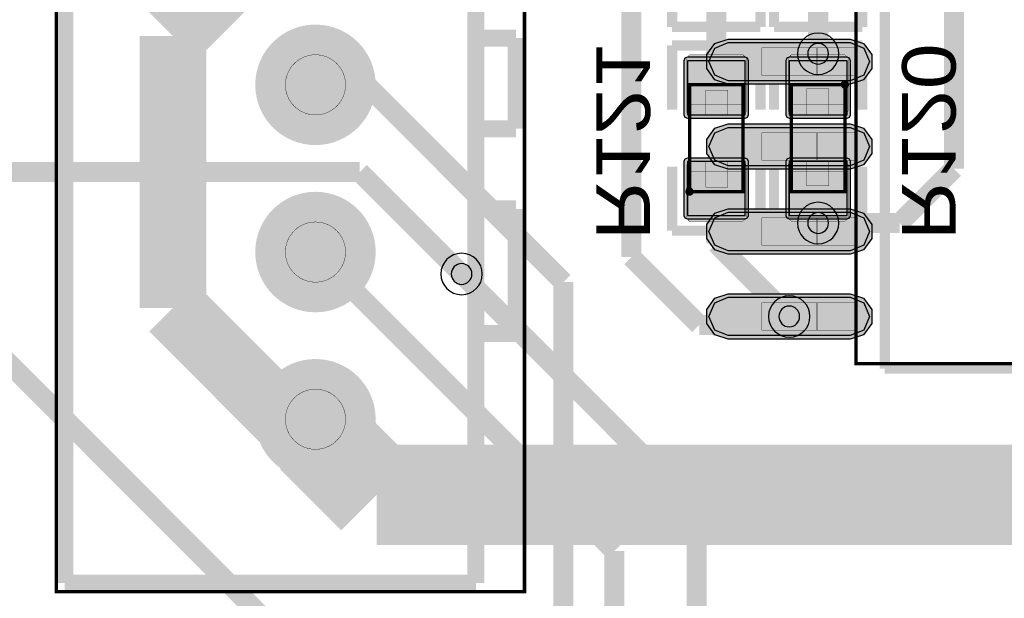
# Model space of a CAD drawing. Header units: millimetres. Extents: x -8 to 125, y -6 to 113.
# Tile 62 of 142: x 8 to 23, y 58 to 67. Entities that reach past the tile are written whole.
import ezdxf
from ezdxf.enums import TextEntityAlignment as Align

# ---------------------------------------------------------------- set-up
doc = ezdxf.new("R2010")
doc.units = ezdxf.units.MM
for name, color, linetype, true_color in [('Bottom Layer', 7, 'Continuous', 0x0000ff), ('Bottom Paste Mask Layer', 7, 'Continuous', 0x800000), ('Bottom Silkscreen Layer', 7, 'Continuous', 0x66cc33), ('Bottom Solder Mask Layer', 7, 'Continuous', 0xaa00ff), ('Component Marking Layer', 7, 'Continuous', 0x66ffcc), ('Component Shape Layer', 7, 'Continuous', 0x00cccc), ('Hole Layer', 7, 'Continuous', 0x222222), ('Inner2', 7, 'Continuous', 0x008000), ('Multi-Layer', 7, 'Continuous', 0xc0c0c0), ('Pin Floating Layer', 7, 'Continuous', 0xff99ff), ('Pin Soldering Layer', 7, 'Continuous', 0xcc9999), ('Top Layer', 7, 'Continuous', 0xff0000), ('Top Paste Mask Layer', 7, 'Continuous', 0x808080), ('Top Silkscreen Layer', 7, 'Continuous', 0xffcc00), ('Top Solder Mask Layer', 7, 'Continuous', 0x800080)]:
    doc.layers.add(name, color=color, linetype=linetype, true_color=true_color)
doc.styles.get("Standard").update_dxf_attribs({"font": 'arial.ttf'})

msp = doc.modelspace()

# ---------------------------------------------------------------- hatches: boundary and pattern name
at = {"layer": 'Bottom Layer'}
for points in [[(11.696, 66.074, 1), (13.396, 66.074, 1)], [(18.11, 65.628), (18.974, 65.628), (18.974, 66.435), (18.11, 66.435)], [(20.498, 66.435), (19.634, 66.435), (19.634, 65.628), (20.498, 65.628)], [(18.11, 64.122), (18.974, 64.122), (18.974, 64.928), (18.11, 64.928)], [(20.498, 64.928), (19.634, 64.928), (19.634, 64.122), (20.498, 64.122)], [(11.696, 63.574, 1), (13.396, 63.574, 1)], [(11.696, 61.074, 1), (13.396, 61.074, 1)]]:
    msp.add_hatch(color=256, dxfattribs=at).paths.add_polyline_path(points)
at = {"layer": 'Bottom Paste Mask Layer'}
for points in [[(18.992, 66.473), (18.992, 65.673), (18.942, 65.623), (18.714, 65.623), (18.714, 65.993), (18.384, 65.993), (18.384, 65.623), (18.142, 65.623), (18.092, 65.673), (18.092, 66.473), (18.142, 66.523), (18.942, 66.523)], [(19.666, 65.633), (19.894, 65.633), (19.894, 66.013), (20.224, 66.013), (20.224, 65.633), (20.466, 65.633), (20.516, 65.683), (20.516, 66.473), (20.466, 66.523), (19.666, 66.523), (19.616, 66.473), (19.616, 65.683)], [(18.942, 64.923), (18.714, 64.923), (18.714, 64.543), (18.384, 64.543), (18.384, 64.923), (18.142, 64.923), (18.092, 64.873), (18.092, 64.083), (18.142, 64.033), (18.942, 64.033), (18.992, 64.083), (18.992, 64.873)], [(19.616, 64.083), (19.616, 64.883), (19.666, 64.933), (19.894, 64.933), (19.894, 64.563), (20.224, 64.563), (20.224, 64.933), (20.466, 64.933), (20.516, 64.883), (20.516, 64.083), (20.466, 64.033), (19.666, 64.033)]]:
    msp.add_hatch(color=256, dxfattribs=at).paths.add_polyline_path(points)
at = {"layer": 'Bottom Solder Mask Layer'}
for points in [[(18.11, 65.577), (18.974, 65.577), (19.01, 65.592), (19.025, 65.628), (19.025, 66.435), (19.01, 66.471), (18.974, 66.486), (18.11, 66.486), (18.074, 66.471), (18.059, 66.435), (18.059, 65.628), (18.074, 65.592)], [(20.498, 66.486), (19.634, 66.486), (19.598, 66.471), (19.583, 66.435), (19.583, 65.628), (19.598, 65.592), (19.634, 65.577), (20.498, 65.577), (20.534, 65.592), (20.549, 65.628), (20.549, 66.435), (20.534, 66.471)], [(18.11, 64.071), (18.974, 64.071), (19.01, 64.086), (19.025, 64.122), (19.025, 64.928), (19.01, 64.964), (18.974, 64.979), (18.11, 64.979), (18.074, 64.964), (18.059, 64.928), (18.059, 64.122), (18.074, 64.086)], [(20.498, 64.979), (19.634, 64.979), (19.598, 64.964), (19.583, 64.928), (19.583, 64.122), (19.598, 64.086), (19.634, 64.071), (20.498, 64.071), (20.534, 64.086), (20.549, 64.122), (20.549, 64.928), (20.534, 64.964)]]:
    msp.add_hatch(color=256, dxfattribs=at).paths.add_polyline_path(points)
at = {"layer": 'Component Marking Layer'}
for points in [[(20.406, 66.078, 1), (20.526, 66.078, 1)], [(18.082, 64.478, 1), (18.202, 64.478, 1)]]:
    msp.add_hatch(color=256, dxfattribs=at).paths.add_polyline_path(points)
at = {"layer": 'Hole Layer'}
for points in [[(11.996, 66.074, 1), (13.096, 66.074, 1)], [(11.996, 63.574, 1), (13.096, 63.574, 1)], [(11.996, 61.074, 1), (13.096, 61.074, 1)]]:
    msp.add_hatch(color=256, dxfattribs=at).paths.add_polyline_path(points)
at = {"layer": 'Multi-Layer'}
for points in [[(11.696, 66.074, 1), (13.396, 66.074, 1)], [(11.696, 66.074, 1), (13.396, 66.074, 1)], [(11.696, 66.074, 1), (13.396, 66.074, 1)], [(11.696, 63.574, 1), (13.396, 63.574, 1)], [(11.696, 63.574, 1), (13.396, 63.574, 1)], [(11.696, 63.574, 1), (13.396, 63.574, 1)], [(11.696, 61.074, 1), (13.396, 61.074, 1)], [(11.696, 61.074, 1), (13.396, 61.074, 1)], [(11.696, 61.074, 1), (13.396, 61.074, 1)]]:
    msp.add_hatch(color=256, dxfattribs=at).paths.add_polyline_path(points)
at = {"layer": 'Pin Floating Layer'}
for points in [[(20.047, 66.216), (20.644, 66.216), (20.644, 66.626), (20.047, 66.626)], [(20.047, 64.946), (20.644, 64.946), (20.644, 65.356), (20.047, 65.356)], [(20.047, 63.676), (20.644, 63.676), (20.644, 64.086), (20.047, 64.086)], [(20.047, 62.406), (20.644, 62.406), (20.644, 62.816), (20.047, 62.816)]]:
    msp.add_hatch(color=256, dxfattribs=at).paths.add_polyline_path(points)
at = {"layer": 'Pin Soldering Layer'}
for points in [[(19.222, 66.216), (20.057, 66.216), (20.057, 66.626), (19.222, 66.626)], [(12.096, 66.074, 1), (12.996, 66.074, 1)], [(18.142, 66.078), (18.942, 66.078), (18.942, 65.778), (18.142, 65.778)], [(20.466, 66.078), (19.666, 66.078), (19.666, 65.778), (20.466, 65.778)], [(19.222, 64.946), (20.057, 64.946), (20.057, 65.356), (19.222, 65.356)], [(18.142, 64.478), (18.942, 64.478), (18.942, 64.778), (18.142, 64.778)], [(20.466, 64.478), (19.666, 64.478), (19.666, 64.778), (20.466, 64.778)], [(19.222, 63.676), (20.057, 63.676), (20.057, 64.086), (19.222, 64.086)], [(12.096, 63.574, 1), (12.996, 63.574, 1)], [(19.222, 62.406), (20.057, 62.406), (20.057, 62.816), (19.222, 62.816)], [(12.096, 61.074, 1), (12.996, 61.074, 1)]]:
    msp.add_hatch(color=256, dxfattribs=at).paths.add_polyline_path(points)
at = {"layer": 'Top Layer'}
for points in [[(11.696, 66.074, 1), (13.396, 66.074, 1)], [(20.547, 66.708), (20.75, 66.624), (20.834, 66.421), (20.75, 66.218), (20.547, 66.134), (18.72, 66.134), (18.518, 66.218), (18.433, 66.421), (18.518, 66.624), (18.72, 66.708)], [(20.547, 65.438), (20.75, 65.354), (20.834, 65.151), (20.75, 64.948), (20.547, 64.864), (18.72, 64.864), (18.518, 64.948), (18.433, 65.151), (18.518, 65.354), (18.72, 65.438)], [(11.696, 63.574, 1), (13.396, 63.574, 1)], [(20.547, 64.168), (20.75, 64.084), (20.834, 63.881), (20.75, 63.678), (20.547, 63.594), (18.72, 63.594), (18.518, 63.678), (18.433, 63.881), (18.518, 64.084), (18.72, 64.168)], [(20.547, 62.898), (20.75, 62.814), (20.834, 62.611), (20.75, 62.408), (20.547, 62.324), (18.72, 62.324), (18.518, 62.408), (18.433, 62.611), (18.518, 62.814), (18.72, 62.898)], [(11.696, 61.074, 1), (13.396, 61.074, 1)]]:
    msp.add_hatch(color=256, dxfattribs=at).paths.add_polyline_path(points)
at = {"layer": 'Top Paste Mask Layer'}
for points in [[(11.696, 66.074, 1), (13.396, 66.074, 1)], [(20.547, 66.708), (20.75, 66.624), (20.834, 66.421), (20.75, 66.218), (20.547, 66.134), (18.72, 66.134), (18.518, 66.218), (18.433, 66.421), (18.518, 66.624), (18.72, 66.708)], [(20.547, 65.438), (20.75, 65.354), (20.834, 65.151), (20.75, 64.948), (20.547, 64.864), (18.72, 64.864), (18.518, 64.948), (18.433, 65.151), (18.518, 65.354), (18.72, 65.438)], [(11.696, 63.574, 1), (13.396, 63.574, 1)], [(20.547, 64.168), (20.75, 64.084), (20.834, 63.881), (20.75, 63.678), (20.547, 63.594), (18.72, 63.594), (18.518, 63.678), (18.433, 63.881), (18.518, 64.084), (18.72, 64.168)], [(20.547, 62.898), (20.75, 62.814), (20.834, 62.611), (20.75, 62.408), (20.547, 62.324), (18.72, 62.324), (18.518, 62.408), (18.433, 62.611), (18.518, 62.814), (18.72, 62.898)], [(11.696, 61.074, 1), (13.396, 61.074, 1)]]:
    msp.add_hatch(color=256, dxfattribs=at).paths.add_polyline_path(points)
at = {"layer": 'Top Solder Mask Layer'}
for points in [[(11.645, 66.074, 1), (13.447, 66.074, 1)], [(20.547, 66.759), (20.746, 66.694), (20.868, 66.526), (20.868, 66.317), (20.746, 66.148), (20.547, 66.083), (18.72, 66.083), (18.522, 66.148), (18.399, 66.317), (18.399, 66.526), (18.522, 66.694), (18.72, 66.759)], [(20.547, 65.489), (20.746, 65.424), (20.868, 65.256), (20.868, 65.047), (20.746, 64.878), (20.547, 64.813), (18.72, 64.813), (18.522, 64.878), (18.399, 65.047), (18.399, 65.256), (18.522, 65.424), (18.72, 65.489)], [(11.645, 63.574, 1), (13.447, 63.574, 1)], [(20.547, 64.219), (20.746, 64.154), (20.868, 63.986), (20.868, 63.777), (20.746, 63.608), (20.547, 63.543), (18.72, 63.543), (18.522, 63.608), (18.399, 63.777), (18.399, 63.986), (18.522, 64.154), (18.72, 64.219)], [(20.547, 62.949), (20.746, 62.884), (20.868, 62.716), (20.868, 62.507), (20.746, 62.338), (20.547, 62.273), (18.72, 62.273), (18.522, 62.338), (18.399, 62.507), (18.399, 62.716), (18.522, 62.884), (18.72, 62.949)], [(11.645, 61.074, 1), (13.447, 61.074, 1)]]:
    msp.add_hatch(color=256, dxfattribs=at).paths.add_polyline_path(points)

# ---------------------------------------------------------------- linework, layer by layer
at = {"layer": 'Bottom Layer'}
for points, const_width in [([(10.414, 66.802), (12.186, 68.574)], 1), ([(18.542, 67.573), (18.542, 66.031)], 0.3), ([(20.066, 67.573), (20.066, 66.539)], 0.3), ([(10.414, 62.738), (10.414, 66.802)], 1), ([(20.066, 66.539), (20.066, 66.031)], 0.3), ([(18.542, 64.525), (18.542, 63.703)], 0.3), ([(20.066, 64.525), (20.066, 64.008)], 0.3), ([(18.542, 63.703), (19.634, 62.611)], 0.3), ([(12.546, 63.574), (17.018, 59.102)], 0.3), ([(14.732, 63.246), (18.25, 59.728)], 0.3), ([(12.078, 61.074), (10.414, 62.738)], 1), ([(12.546, 61.074), (12.078, 61.074)], 1), ([(18.25, 59.728), (18.25, 57.15)], 0.3), ([(17.018, 59.102), (17.018, 56.867)], 0.3)]:
    msp.add_lwpolyline(points, dxfattribs=dict(at, const_width=const_width))
for points in [[(18.11, 65.628), (18.974, 65.628), (18.974, 66.435), (18.11, 66.435)], [(20.498, 66.435), (19.634, 66.435), (19.634, 65.628), (20.498, 65.628)], [(18.11, 64.122), (18.974, 64.122), (18.974, 64.928), (18.11, 64.928)], [(20.498, 64.928), (19.634, 64.928), (19.634, 64.122), (20.498, 64.122)]]:
    msp.add_lwpolyline(points, close=True, dxfattribs=at)
at = {"layer": 'Bottom Paste Mask Layer', "const_width": 0.00508}
for points in [[(18.992, 66.473), (18.992, 65.673), (18.942, 65.623), (18.714, 65.623), (18.714, 65.993), (18.384, 65.993), (18.384, 65.623), (18.142, 65.623), (18.092, 65.673), (18.092, 66.473), (18.142, 66.523), (18.942, 66.523)], [(18.992, 66.473), (18.992, 65.673), (18.942, 65.623), (18.714, 65.623), (18.714, 65.993), (18.384, 65.993), (18.384, 65.623), (18.142, 65.623), (18.092, 65.673), (18.092, 66.473), (18.142, 66.523), (18.942, 66.523)], [(19.666, 65.633), (19.894, 65.633), (19.894, 66.013), (20.224, 66.013), (20.224, 65.633), (20.466, 65.633), (20.516, 65.683), (20.516, 66.473), (20.466, 66.523), (19.666, 66.523), (19.616, 66.473), (19.616, 65.683)], [(19.666, 65.633), (19.894, 65.633), (19.894, 66.013), (20.224, 66.013), (20.224, 65.633), (20.466, 65.633), (20.516, 65.683), (20.516, 66.473), (20.466, 66.523), (19.666, 66.523), (19.616, 66.473), (19.616, 65.683)], [(18.942, 64.923), (18.714, 64.923), (18.714, 64.543), (18.384, 64.543), (18.384, 64.923), (18.142, 64.923), (18.092, 64.873), (18.092, 64.083), (18.142, 64.033), (18.942, 64.033), (18.992, 64.083), (18.992, 64.873)], [(18.942, 64.923), (18.714, 64.923), (18.714, 64.543), (18.384, 64.543), (18.384, 64.923), (18.142, 64.923), (18.092, 64.873), (18.092, 64.083), (18.142, 64.033), (18.942, 64.033), (18.992, 64.083), (18.992, 64.873)], [(19.616, 64.083), (19.616, 64.883), (19.666, 64.933), (19.894, 64.933), (19.894, 64.563), (20.224, 64.563), (20.224, 64.933), (20.466, 64.933), (20.516, 64.883), (20.516, 64.083), (20.466, 64.033), (19.666, 64.033)], [(19.616, 64.083), (19.616, 64.883), (19.666, 64.933), (19.894, 64.933), (19.894, 64.563), (20.224, 64.563), (20.224, 64.933), (20.466, 64.933), (20.516, 64.883), (20.516, 64.083), (20.466, 64.033), (19.666, 64.033)]]:
    msp.add_lwpolyline(points, close=True, dxfattribs=at)
at = {"layer": 'Bottom Silkscreen Layer', "const_width": 0.152}
for points in [[(17.881, 67.9), (17.881, 66.941)], [(17.881, 67.9), (17.881, 66.941)], [(19.203, 66.941), (19.203, 67.9)], [(19.203, 66.941), (19.203, 67.9)], [(19.405, 67.9), (19.405, 66.941)], [(19.405, 67.9), (19.405, 66.941)], [(20.727, 66.941), (20.727, 67.9)], [(20.727, 66.941), (20.727, 67.9)], [(17.881, 66.941), (19.203, 66.941)], [(17.881, 66.941), (19.203, 66.941)], [(19.405, 66.941), (20.727, 66.941)], [(19.405, 66.941), (20.727, 66.941)], [(17.881, 65.704), (17.881, 66.663)], [(17.881, 66.663), (19.203, 66.663)], [(17.881, 65.704), (17.881, 66.663)], [(17.881, 66.663), (19.203, 66.663)], [(19.203, 66.663), (19.203, 65.704)], [(19.203, 66.663), (19.203, 65.704)], [(20.727, 66.663), (19.405, 66.663)], [(19.405, 66.663), (19.405, 65.704)], [(20.727, 66.663), (19.405, 66.663)], [(19.405, 66.663), (19.405, 65.704)], [(20.727, 65.704), (20.727, 66.663)], [(20.727, 65.704), (20.727, 66.663)], [(17.881, 64.852), (17.881, 63.893)], [(17.881, 64.852), (17.881, 63.893)], [(19.203, 63.893), (19.203, 64.852)], [(19.203, 63.893), (19.203, 64.852)], [(19.405, 63.893), (19.405, 64.852)], [(19.405, 63.893), (19.405, 64.852)], [(20.727, 64.852), (20.727, 63.893)], [(20.727, 64.852), (20.727, 63.893)], [(17.881, 63.893), (19.203, 63.893)], [(17.881, 63.893), (19.203, 63.893)], [(20.727, 63.893), (19.405, 63.893)], [(20.727, 63.893), (19.405, 63.893)]]:
    msp.add_lwpolyline(points, dxfattribs=at)
at = {"layer": 'Bottom Solder Mask Layer'}
for points in [[(18.11, 65.577), (18.974, 65.577), (19.01, 65.592), (19.025, 65.628), (19.025, 66.435), (19.01, 66.471), (18.974, 66.486), (18.11, 66.486), (18.074, 66.471), (18.059, 66.435), (18.059, 65.628), (18.074, 65.592)], [(20.498, 66.486), (19.634, 66.486), (19.598, 66.471), (19.583, 66.435), (19.583, 65.628), (19.598, 65.592), (19.634, 65.577), (20.498, 65.577), (20.534, 65.592), (20.549, 65.628), (20.549, 66.435), (20.534, 66.471)], [(18.11, 64.071), (18.974, 64.071), (19.01, 64.086), (19.025, 64.122), (19.025, 64.928), (19.01, 64.964), (18.974, 64.979), (18.11, 64.979), (18.074, 64.964), (18.059, 64.928), (18.059, 64.122), (18.074, 64.086)], [(20.498, 64.979), (19.634, 64.979), (19.598, 64.964), (19.583, 64.928), (19.583, 64.122), (19.598, 64.086), (19.634, 64.071), (20.498, 64.071), (20.534, 64.086), (20.549, 64.122), (20.549, 64.928), (20.534, 64.964)]]:
    msp.add_lwpolyline(points, close=True, dxfattribs=at)
at = {"layer": 'Component Marking Layer', "const_width": 0.00508}
for points in [[(20.406, 66.078, 1), (20.526, 66.078, 1)], [(18.082, 64.478, 1), (18.202, 64.478, 1)]]:
    msp.add_lwpolyline(points, format="xyb", close=True, dxfattribs=at)
at = {"layer": 'Component Shape Layer', "const_width": 0.0508}
for points in [[(15.673, 73.651), (15.673, 58.497), (8.669, 58.497), (8.669, 73.651)], [(15.673, 73.651), (15.673, 58.497), (8.669, 58.497), (8.669, 73.651)], [(28.134, 61.906), (20.634, 61.906), (20.634, 72.206), (28.134, 72.206)], [(28.134, 61.906), (20.634, 61.906), (20.634, 72.206), (28.134, 72.206)], [(18.142, 64.478), (18.942, 64.478), (18.942, 66.078), (18.142, 66.078)], [(18.142, 64.478), (18.942, 64.478), (18.942, 66.078), (18.142, 66.078)], [(20.466, 66.078), (19.666, 66.078), (19.666, 64.478), (20.466, 64.478)], [(20.466, 66.078), (19.666, 66.078), (19.666, 64.478), (20.466, 64.478)]]:
    msp.add_lwpolyline(points, close=True, dxfattribs=at)
at = {"layer": 'Hole Layer'}
for points in [[(19.911, 66.539, 1), (20.221, 66.539, 1)], [(19.911, 64.008, 1), (20.221, 64.008, 1)], [(19.479, 62.611, 1), (19.789, 62.611, 1)]]:
    msp.add_lwpolyline(points, format="xyb", close=True, dxfattribs=at)
msp.add_lwpolyline([(14.577, 63.246, 1), (14.887, 63.246), (14.887, 63.246, 1), (14.577, 63.246)], format="xyb", dxfattribs=at)
at = {"layer": 'Inner2'}
for points, const_width in [([(3.833, 66.037), (11.958, 57.912)], 0.3), ([(12.546, 61.074), (12.546, 60.86)], 1.5), ([(12.546, 60.86), (13.462, 59.944)], 1.5), ([(13.462, 59.944), (30.55, 59.944)], 1.5)]:
    msp.add_lwpolyline(points, dxfattribs=dict(at, const_width=const_width))
at = {"layer": 'Multi-Layer'}
for points in [[(19.756, 66.539, 1), (20.376, 66.539, 1)], [(19.756, 64.008, 1), (20.376, 64.008, 1)], [(19.324, 62.611, 1), (19.944, 62.611, 1)]]:
    msp.add_lwpolyline(points, format="xyb", close=True, dxfattribs=at)
msp.add_lwpolyline([(14.422, 63.246, 1), (15.042, 63.246), (15.042, 63.246, 1), (14.422, 63.246)], format="xyb", dxfattribs=at)
at = {"layer": 'Pin Floating Layer', "const_width": 0.00508}
for points in [[(20.047, 66.216), (20.644, 66.216), (20.644, 66.626), (20.047, 66.626)], [(20.047, 66.216), (20.644, 66.216), (20.644, 66.626), (20.047, 66.626)], [(20.047, 64.946), (20.644, 64.946), (20.644, 65.356), (20.047, 65.356)], [(20.047, 64.946), (20.644, 64.946), (20.644, 65.356), (20.047, 65.356)], [(20.047, 63.676), (20.644, 63.676), (20.644, 64.086), (20.047, 64.086)], [(20.047, 63.676), (20.644, 63.676), (20.644, 64.086), (20.047, 64.086)], [(20.047, 62.406), (20.644, 62.406), (20.644, 62.816), (20.047, 62.816)], [(20.047, 62.406), (20.644, 62.406), (20.644, 62.816), (20.047, 62.816)]]:
    msp.add_lwpolyline(points, close=True, dxfattribs=at)
at = {"layer": 'Pin Soldering Layer', "const_width": 0.00508}
for points in [[(19.222, 66.216), (20.057, 66.216), (20.057, 66.626), (19.222, 66.626)], [(19.222, 66.216), (20.057, 66.216), (20.057, 66.626), (19.222, 66.626)], [(18.142, 66.078), (18.942, 66.078), (18.942, 65.778), (18.142, 65.778)], [(18.142, 66.078), (18.942, 66.078), (18.942, 65.778), (18.142, 65.778)], [(20.466, 66.078), (19.666, 66.078), (19.666, 65.778), (20.466, 65.778)], [(20.466, 66.078), (19.666, 66.078), (19.666, 65.778), (20.466, 65.778)], [(19.222, 64.946), (20.057, 64.946), (20.057, 65.356), (19.222, 65.356)], [(19.222, 64.946), (20.057, 64.946), (20.057, 65.356), (19.222, 65.356)], [(18.142, 64.478), (18.942, 64.478), (18.942, 64.778), (18.142, 64.778)], [(18.142, 64.478), (18.942, 64.478), (18.942, 64.778), (18.142, 64.778)], [(20.466, 64.478), (19.666, 64.478), (19.666, 64.778), (20.466, 64.778)], [(20.466, 64.478), (19.666, 64.478), (19.666, 64.778), (20.466, 64.778)], [(19.222, 63.676), (20.057, 63.676), (20.057, 64.086), (19.222, 64.086)], [(19.222, 63.676), (20.057, 63.676), (20.057, 64.086), (19.222, 64.086)], [(19.222, 62.406), (20.057, 62.406), (20.057, 62.816), (19.222, 62.816)], [(19.222, 62.406), (20.057, 62.406), (20.057, 62.816), (19.222, 62.816)]]:
    msp.add_lwpolyline(points, close=True, dxfattribs=at)
for points in [[(12.096, 66.074, 1), (12.996, 66.074, 1)], [(12.096, 63.574, 1), (12.996, 63.574, 1)], [(12.096, 61.074, 1), (12.996, 61.074, 1)]]:
    msp.add_lwpolyline(points, format="xyb", close=True, dxfattribs=at)
at = {"layer": 'Top Layer', "const_width": 0.3}
for points in [[(22.098, 64.821), (22.098, 70.358)], [(17.272, 68.834), (17.272, 63.5)], [(12.546, 66.074), (13.308, 66.074)], [(13.308, 66.074), (16.256, 63.126)], [(21.285, 64.008), (22.098, 64.821)], [(5.066, 64.77), (13.208, 64.77)], [(13.208, 64.77), (14.732, 63.246)], [(20.066, 64.008), (21.285, 64.008)], [(17.272, 63.5), (18.288, 62.484)], [(16.256, 63.126), (16.256, 39.379)], [(19.507, 62.484), (19.634, 62.611)], [(18.288, 62.484), (19.507, 62.484)]]:
    msp.add_lwpolyline(points, dxfattribs=at)
at = {"layer": 'Top Layer'}
for points in [[(20.547, 66.708), (20.75, 66.624), (20.834, 66.421), (20.75, 66.218), (20.547, 66.134), (18.72, 66.134), (18.518, 66.218), (18.433, 66.421), (18.518, 66.624), (18.72, 66.708)], [(20.547, 65.438), (20.75, 65.354), (20.834, 65.151), (20.75, 64.948), (20.547, 64.864), (18.72, 64.864), (18.518, 64.948), (18.433, 65.151), (18.518, 65.354), (18.72, 65.438)], [(20.547, 64.168), (20.75, 64.084), (20.834, 63.881), (20.75, 63.678), (20.547, 63.594), (18.72, 63.594), (18.518, 63.678), (18.433, 63.881), (18.518, 64.084), (18.72, 64.168)], [(20.547, 62.898), (20.75, 62.814), (20.834, 62.611), (20.75, 62.408), (20.547, 62.324), (18.72, 62.324), (18.518, 62.408), (18.433, 62.611), (18.518, 62.814), (18.72, 62.898)]]:
    msp.add_lwpolyline(points, close=True, dxfattribs=at)
at = {"layer": 'Top Paste Mask Layer'}
for points in [[(20.547, 66.708), (20.75, 66.624), (20.834, 66.421), (20.75, 66.218), (20.547, 66.134), (18.72, 66.134), (18.518, 66.218), (18.433, 66.421), (18.518, 66.624), (18.72, 66.708)], [(20.547, 65.438), (20.75, 65.354), (20.834, 65.151), (20.75, 64.948), (20.547, 64.864), (18.72, 64.864), (18.518, 64.948), (18.433, 65.151), (18.518, 65.354), (18.72, 65.438)], [(20.547, 64.168), (20.75, 64.084), (20.834, 63.881), (20.75, 63.678), (20.547, 63.594), (18.72, 63.594), (18.518, 63.678), (18.433, 63.881), (18.518, 64.084), (18.72, 64.168)], [(20.547, 62.898), (20.75, 62.814), (20.834, 62.611), (20.75, 62.408), (20.547, 62.324), (18.72, 62.324), (18.518, 62.408), (18.433, 62.611), (18.518, 62.814), (18.72, 62.898)]]:
    msp.add_lwpolyline(points, close=True, dxfattribs=at)
at = {"layer": 'Top Silkscreen Layer'}
for points, const_width in [([(8.796, 73.524), (8.796, 58.624)], 0.254), ([(8.796, 73.524), (8.796, 58.624)], 0.254), ([(14.946, 73.524), (14.946, 58.624)], 0.254), ([(14.946, 73.524), (14.946, 58.624)], 0.254), ([(21.063, 61.83), (21.063, 72.282)], 0.152), ([(21.063, 61.83), (21.063, 72.282)], 0.152), ([(14.946, 66.774), (15.546, 66.774)], 0.254), ([(14.946, 66.774), (15.546, 66.774)], 0.254), ([(15.546, 66.774), (15.546, 65.418)], 0.254), ([(15.546, 66.774), (15.546, 65.418)], 0.254), ([(15.546, 65.418), (14.946, 65.418)], 0.254), ([(15.546, 65.418), (14.946, 65.418)], 0.254), ([(14.946, 64.218), (15.546, 64.218)], 0.254), ([(14.946, 64.218), (15.546, 64.218)], 0.254), ([(15.546, 64.218), (15.546, 62.357)], 0.254), ([(15.546, 64.218), (15.546, 62.357)], 0.254), ([(15.546, 64.218), (15.546, 62.357)], 0.254), ([(15.546, 64.218), (15.546, 62.357)], 0.254), ([(15.546, 62.357), (14.946, 62.357)], 0.254), ([(15.546, 62.357), (14.946, 62.357)], 0.254), ([(15.546, 62.357), (14.946, 62.357)], 0.254), ([(15.546, 62.357), (14.946, 62.357)], 0.254), ([(27.705, 61.83), (21.063, 61.83)], 0.152), ([(27.705, 61.83), (21.063, 61.83)], 0.152), ([(14.946, 58.624), (8.796, 58.624)], 0.254), ([(14.946, 58.624), (8.796, 58.624)], 0.254)]:
    msp.add_lwpolyline(points, dxfattribs=dict(at, const_width=const_width))
at = {"layer": 'Top Solder Mask Layer'}
for points in [[(20.547, 66.759), (20.746, 66.694), (20.868, 66.526), (20.868, 66.317), (20.746, 66.148), (20.547, 66.083), (18.72, 66.083), (18.522, 66.148), (18.399, 66.317), (18.399, 66.526), (18.522, 66.694), (18.72, 66.759)], [(20.547, 65.489), (20.746, 65.424), (20.868, 65.256), (20.868, 65.047), (20.746, 64.878), (20.547, 64.813), (18.72, 64.813), (18.522, 64.878), (18.399, 65.047), (18.399, 65.256), (18.522, 65.424), (18.72, 65.489)], [(20.547, 64.219), (20.746, 64.154), (20.868, 63.986), (20.868, 63.777), (20.746, 63.608), (20.547, 63.543), (18.72, 63.543), (18.522, 63.608), (18.399, 63.777), (18.399, 63.986), (18.522, 64.154), (18.72, 64.219)], [(20.547, 62.949), (20.746, 62.884), (20.868, 62.716), (20.868, 62.507), (20.746, 62.338), (20.547, 62.273), (18.72, 62.273), (18.522, 62.338), (18.399, 62.507), (18.399, 62.716), (18.522, 62.884), (18.72, 62.949)]]:
    msp.add_lwpolyline(points, close=True, dxfattribs=at)

# ---------------------------------------------------------------- texts
at = {"layer": 'Bottom Silkscreen Layer', "text_generation_flag": 2, "width": 1.1}
for s, rotation, p in [('R121', 2430, (16.51, 63.754)), ('R120', 2790, (21.082, 63.754))]:
    msp.add_text(s, height=0.8001, rotation=rotation, dxfattribs=at).set_placement(p, align=Align.BOTTOM_LEFT)

doc.saveas('drawing.dxf')
